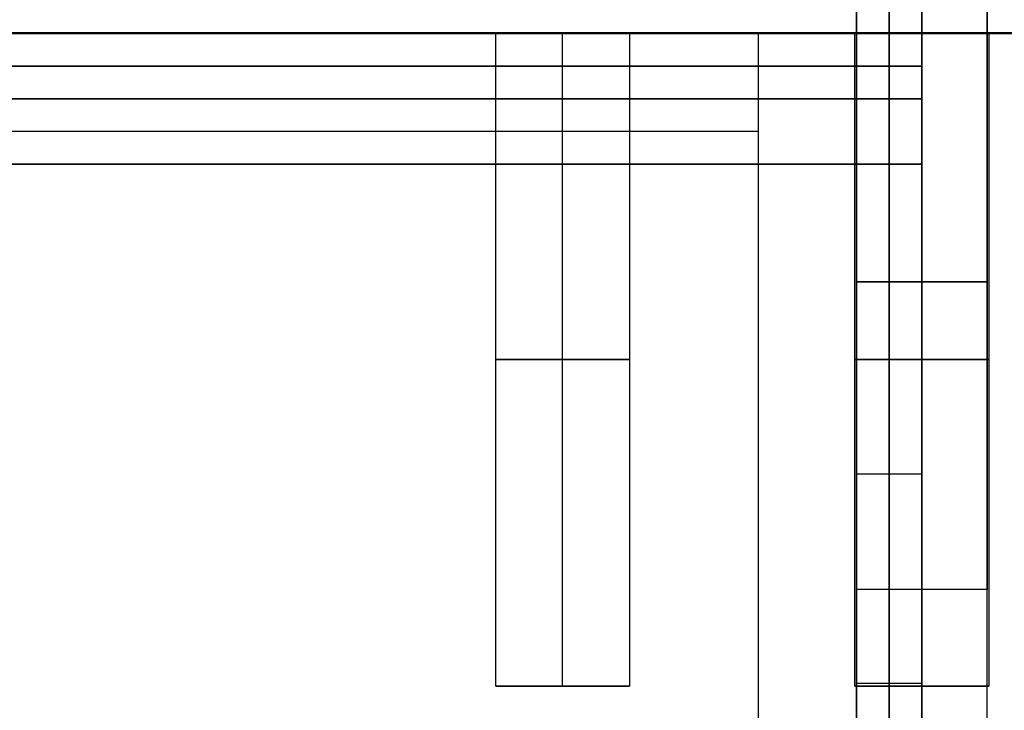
# Model space of a CAD drawing. Header units: millimetres. Extents: x -413 to 413, y -277 to 20.
# Tile 30 of 32: x 361 to 392, y -21 to 0. Entities that reach past the tile are written whole.
import ezdxf

# ---------------------------------------------------------------- set-up
doc = ezdxf.new("R2010")
doc.units = ezdxf.units.MM
doc.layers.add('Défaut', color=7, linetype='Continuous', true_color=0x000000)

# ---------------------------------------------------------------- blocks, each defined once
blk = doc.blocks.new('Shelf Library Rails_1852 v1')
at = {"layer": 'Défaut'}
for points in [[(0.759, 1852.503, 0), (0.759, 1852.503, 10), (0.759, 1852.503, 20)], [(0.759, 0.503, 20), (0.759, 0.503, 10), (0.759, 0.503, 0)]]:
    blk.add_open_spline(points, degree=2, dxfattribs=at)
blk = doc.blocks.new('Document1')
at = {"layer": 'Défaut', "extrusion": (1, -1.249e-16, 3.509e-14), "rotation": 360}
blk.add_blockref('Shelf Library Rails_1852 v1', (-7211.372, -16.387, 5522.042), dxfattribs=at)
blk = doc.blocks.new('Cabinet Top Panel v6')
at = {"layer": 'Défaut'}
for p, q in [((-400, 135, 8), (400, 135, 8)), ((389, 135, 2.5), (389, 131, 2.5)), ((389, 133, 5), (-389, 133, 5)), ((389, 133), (389, 133, 5)), ((-389, 131, 2.5), (389, 131, 2.5))]:
    blk.add_line(p, q, dxfattribs=at)
for points in [[(-400, 135, 16), (0, 135, 16), (400, 135, 16)], [(-389, 135, 5), (0, 135, 5), (389, 135, 5)], [(389, 131, 5), (389, 133, 5), (389, 135, 5)], [(389, 135, 5), (389, 135, 2.5), (389, 135)], [(389, 135), (389, 133), (389, 131)], [(400, 135), (394.5, 135), (389, 135)], [(-389, 131, 5), (0, 131, 5), (389, 131, 5)], [(389, 131), (0, 131), (-389, 131)], [(389, 131, 5), (389, 131, 2.5), (389, 131)]]:
    blk.add_open_spline(points, degree=2, dxfattribs=at)
blk = doc.blocks.new('Cabinet 680_Back panel v5')
at = {"layer": 'Défaut'}
for p, q in [((-389, 2), (389, 2)), ((387, 0, 80.5), (387, 2, 80.5)), ((387, 0, 272.5), (387, 2, 272.5)), ((388, 0, 68), (388, 2, 68)), ((388, 0, 93), (388, 2, 93)), ((388, 0, 260), (388, 2, 260)), ((388, 0, 285), (388, 2, 285)), ((389, 0, 176.5), (389, 2, 176.5)), ((389, 0, 307), (389, 2, 307)), ((389, 0, -130.5), (389, 2, -130.5)), ((-389, 1, 329), (389, 1, 329)), ((389, 1, -329), (-389, 1, -329)), ((387, 1, 68), (389, 1, 68)), ((387, 1, 68), (387, 1, 93)), ((389, 1, 93), (387, 1, 93)), ((387, 1, 260), (389, 1, 260)), ((387, 1, 260), (387, 1, 285)), ((389, 1, 285), (387, 1, 285)), ((389, 1, 93), (389, 1, 260)), ((389, 1, 285), (389, 1, 329)), ((389, 1, -329), (389, 1, 68)), ((-389, 0), (389, 0))]:
    blk.add_line(p, q, dxfattribs=at)
for points in [[(389, 2, 329), (0, 2, 329), (-389, 2, 329)], [(-389, 2, -329), (0, 2, -329), (389, 2, -329)], [(389, 2, 68), (388, 2, 68), (387, 2, 68)], [(387, 2, 68), (387, 1, 68), (387, 0, 68)], [(387, 2, 68), (387, 2, 80.5), (387, 2, 93)], [(387, 2, 93), (387, 1, 93), (387, 0, 93)], [(387, 2, 93), (388, 2, 93), (389, 2, 93)], [(389, 2, 260), (388, 2, 260), (387, 2, 260)], [(387, 2, 260), (387, 1, 260), (387, 0, 260)], [(387, 2, 260), (387, 2, 272.5), (387, 2, 285)], [(387, 2, 285), (387, 1, 285), (387, 0, 285)], [(387, 2, 285), (388, 2, 285), (389, 2, 285)], [(389, 0, 68), (389, 1, 68), (389, 2, 68)], [(389, 2, 93), (389, 1, 93), (389, 0, 93)], [(389, 2, 93), (389, 2, 176.5), (389, 2, 260)], [(389, 2, 260), (389, 1, 260), (389, 0, 260)], [(389, 2, 285), (389, 1, 285), (389, 0, 285)], [(389, 2, 285), (389, 2, 307), (389, 2, 329)], [(389, 2, 329), (389, 1, 329), (389, 0, 329)], [(389, 2, -329), (389, 1, -329), (389, 0, -329)], [(389, 2, -329), (389, 2, -130.5), (389, 2, 68)], [(-389, 0, 329), (0, 0, 329), (389, 0, 329)], [(389, 0, -329), (0, 0, -329), (-389, 0, -329)], [(387, 0, 68), (388, 0, 68), (389, 0, 68)], [(387, 0, 93), (387, 0, 80.5), (387, 0, 68)], [(389, 0, 93), (388, 0, 93), (387, 0, 93)], [(387, 0, 260), (388, 0, 260), (389, 0, 260)], [(387, 0, 285), (387, 0, 272.5), (387, 0, 260)], [(389, 0, 285), (388, 0, 285), (387, 0, 285)], [(389, 0, 260), (389, 0, 176.5), (389, 0, 93)], [(389, 0, 329), (389, 0, 307), (389, 0, 285)], [(389, 0, 68), (389, 0, -130.5), (389, 0, -329)]]:
    blk.add_open_spline(points, degree=2, dxfattribs=at)
blk = doc.blocks.new('Cabinet Bottom Panel v2')
at = {"layer": 'Défaut'}
for p, q in [((-400, 135, 8), (400, 135, 8)), ((389, 135, 2.5), (389, 131, 2.5)), ((389, 133, 5), (-389, 133, 5)), ((389, 133), (389, 133, 5)), ((-389, 131, 2.5), (389, 131, 2.5))]:
    blk.add_line(p, q, dxfattribs=at)
for points in [[(-400, 135, 16), (0, 135, 16), (400, 135, 16)], [(-389, 135, 5), (0, 135, 5), (389, 135, 5)], [(389, 131, 5), (389, 133, 5), (389, 135, 5)], [(389, 135, 5), (389, 135, 2.5), (389, 135)], [(389, 135), (389, 133), (389, 131)], [(400, 135), (394.5, 135), (389, 135)], [(-389, 131, 5), (0, 131, 5), (389, 131, 5)], [(389, 131), (0, 131), (-389, 131)], [(389, 131, 5), (389, 131, 2.5), (389, 131)]]:
    blk.add_open_spline(points, degree=2, dxfattribs=at)
blk = doc.blocks.new('Cabinet Mount Hook v2')
at = {"layer": 'Défaut'}
for p, q in [((-30, 2), (17.19, 2)), ((-6.405, 0, -12.5), (-6.405, 2, -12.5)), ((0, 0, 12.5), (0, 2, 12.5)), ((0, 2, -12.5), (0, 2, 12.5)), ((17.19, 1, -12.5), (-30, 1, -12.5)), ((-30, 1, 12.5), (30, 1, 12.5)), ((-30, 0), (17.19, 0)), ((0, 0, 12.5), (0, 0, -12.5))]:
    blk.add_line(p, q, dxfattribs=at)
for points in [[(-30, 2, -12.5), (-6.405, 2, -12.5), (17.19, 2, -12.5)], [(30, 2, 12.5), (0, 2, 12.5), (-30, 2, 12.5)], [(17.19, 0, -12.5), (-6.405, 0, -12.5), (-30, 0, -12.5)], [(-30, 0, 12.5), (0, 0, 12.5), (30, 0, 12.5)]]:
    blk.add_open_spline(points, degree=2, dxfattribs=at)

msp = doc.modelspace()

# ---------------------------------------------------------------- linework, layer by layer
at = {"layer": 'Défaut'}
for p, q in [((375.95, 0, 933), (-375.95, 0, 933)), ((375.95, 0, 1768), (-375.95, 0, 1768)), ((375.95, 0, 1383), (-375.95, 0, 1383)), ((378, -20, 930.95), (378, 0, 930.95)), ((378, -20, 935.05), (378, 0, 935.05)), ((378, -20, 1765.95), (378, 0, 1765.95)), ((378, -20, 1770.05), (378, 0, 1770.05)), ((378, -20, 1380.95), (378, 0, 1380.95)), ((378, -20, 1385.05), (378, 0, 1385.05)), ((386.95, 0, 933), (380.05, 0, 933)), ((386.95, 0, 1768), (380.05, 0, 1768)), ((386.95, 0, 1383), (380.05, 0, 1383)), ((389, -20, 930.95), (389, 0, 930.95)), ((389, -20, 935.05), (389, 0, 935.05)), ((389, -20, 1765.95), (389, 0, 1765.95)), ((389, -20, 1770.05), (389, 0, 1770.05)), ((389, -20, 1380.95), (389, 0, 1380.95)), ((389, -20, 1385.05), (389, 0, 1385.05)), ((400, 0, 933), (391.05, 0, 933)), ((400, 0, 1768), (391.05, 0, 1768)), ((400, 0, 1383), (391.05, 0, 1383)), ((384, -0.015, 340), (400, -0.015, 340)), ((380.05, -20, 933), (375.95, -20, 933)), ((380.05, -20, 1768), (375.95, -20, 1768)), ((380.05, -20, 1383), (375.95, -20, 1383)), ((378, -20, 935.05), (378, -20, 930.95)), ((378, -20, 1770.05), (378, -20, 1765.95)), ((378, -20, 1385.05), (378, -20, 1380.95)), ((391.05, -20, 933), (386.95, -20, 933)), ((391.05, -20, 1768), (386.95, -20, 1768)), ((391.05, -20, 1383), (386.95, -20, 1383)), ((389, -20, 935.05), (389, -20, 930.95)), ((389, -20, 1770.05), (389, -20, 1765.95)), ((389, -20, 1385.05), (389, -20, 1380.95))]:
    msp.add_line(p, q, dxfattribs=at)
at = {"layer": 'Défaut', "extrusion": (0, 1, 0)}
for centre, start, end in [((-378, 933, -10), 180, 0), ((-378, 933, -10), 0, 180), ((-378, 1768, -10), 180, 0), ((-378, 1768, -10), 0, 180), ((-378, 1383, -10), 180, 0), ((-378, 1383, -10), 0, 180), ((-389, 933, -10), 180, 0), ((-389, 933, -10), 0, 180), ((-389, 1768, -10), 180, 0), ((-389, 1768, -10), 0, 180), ((-389, 1383, -10), 180, 0), ((-389, 1383, -10), 0, 180)]:
    msp.add_arc(centre, 2.05, start, end, dxfattribs=at)
at = {"layer": 'Défaut'}
for points, degree in [([(389, -271.515, 964.561), (389, -178.212, 1019.098), (389, -84.91, 1073.634), (389, 8.393, 1128.17)], 3), ([(389, -271.515, 1799.561), (389, -178.212, 1854.098), (389, -84.91, 1908.634), (389, 8.393, 1963.17)], 3), ([(389, -271.515, 1414.561), (389, -178.212, 1469.098), (389, -84.91, 1523.634), (389, 8.393, 1578.17)], 3), ([(387, 7.334, 1129.885), (387, -85.969, 1075.348), (387, -179.271, 1020.812), (387, -272.574, 966.275)], 3), ([(387, 7.334, 1964.885), (387, -85.969, 1910.348), (387, -179.271, 1855.812), (387, -272.574, 1801.275)], 3), ([(387, 7.334, 1579.885), (387, -85.969, 1525.348), (387, -179.271, 1470.812), (387, -272.574, 1416.275)], 3), ([(391, -272.574, 966.275), (391, -179.271, 1020.812), (391, -85.969, 1075.348), (391, 7.334, 1129.885)], 3), ([(391, -272.574, 1801.275), (391, -179.271, 1855.812), (391, -85.969, 1910.348), (391, 7.334, 1964.885)], 3), ([(391, -272.574, 1416.275), (391, -179.271, 1470.812), (391, -85.969, 1525.348), (391, 7.334, 1579.885)], 3), ([(389, -273.632, 967.99), (389, -180.33, 1022.526), (389, -87.027, 1077.063), (389, 6.275, 1131.599)], 3), ([(389, -273.632, 1802.99), (389, -180.33, 1857.526), (389, -87.027, 1912.063), (389, 6.275, 1966.599)], 3), ([(389, -273.632, 1417.99), (389, -180.33, 1472.526), (389, -87.027, 1527.063), (389, 6.275, 1581.599)], 3), ([(387, -17.046, 932.95), (387, -10.76, 932.95), (387, -4.473, 932.95), (387, 1.813, 932.95)], 3), ([(387, -17.046, 1767.95), (387, -10.76, 1767.95), (387, -4.473, 1767.95), (387, 1.813, 1767.95)], 3), ([(387, -17.046, 1382.95), (387, -10.76, 1382.95), (387, -4.473, 1382.95), (387, 1.813, 1382.95)], 3), ([(389, 1.813, 934.95), (389, -4.473, 934.95), (389, -10.76, 934.95), (389, -17.046, 934.95)], 3), ([(389, 1.813, 930.95), (389, -4.473, 930.95), (389, -10.76, 930.95), (389, -17.046, 930.95)], 3), ([(389, 1.813, 1769.95), (389, -4.473, 1769.95), (389, -10.76, 1769.95), (389, -17.046, 1769.95)], 3), ([(389, 1.813, 1765.95), (389, -4.473, 1765.95), (389, -10.76, 1765.95), (389, -17.046, 1765.95)], 3), ([(389, 1.813, 1384.95), (389, -4.473, 1384.95), (389, -10.76, 1384.95), (389, -17.046, 1384.95)], 3), ([(389, 1.813, 1380.95), (389, -4.473, 1380.95), (389, -10.76, 1380.95), (389, -17.046, 1380.95)], 3), ([(391, 1.813, 932.95), (391, -4.473, 932.95), (391, -10.76, 932.95), (391, -17.046, 932.95)], 3), ([(391, 1.813, 1767.95), (391, -4.473, 1767.95), (391, -10.76, 1767.95), (391, -17.046, 1767.95)], 3), ([(391, 1.813, 1382.95), (391, -4.473, 1382.95), (391, -10.76, 1382.95), (391, -17.046, 1382.95)], 3), ([(400, 0, 925), (0, 0, 925), (-400, 0, 925)], 2), ([(-400, 0, 941), (0, 0, 941), (400, 0, 941)], 2), ([(400, 0, 1760), (0, 0, 1760), (-400, 0, 1760)], 2), ([(-400, 0, 1776), (0, 0, 1776), (400, 0, 1776)], 2), ([(400, 0, 1375), (0, 0, 1375), (-400, 0, 1375)], 2), ([(-400, 0, 1391), (0, 0, 1391), (400, 0, 1391)], 2), ([(375.95, -20, 933), (375.95, -10, 933), (375.95, 0, 933)], 2), ([(375.95, -20, 1768), (375.95, -10, 1768), (375.95, 0, 1768)], 2), ([(375.95, -20, 1383), (375.95, -10, 1383), (375.95, 0, 1383)], 2), ([(380.05, 0, 933), (380.05, -10, 933), (380.05, -20, 933)], 2), ([(380.05, 0, 1768), (380.05, -10, 1768), (380.05, -20, 1768)], 2), ([(380.05, 0, 1383), (380.05, -10, 1383), (380.05, -20, 1383)], 2), ([(386.95, -20, 933), (386.95, -10, 933), (386.95, 0, 933)], 2), ([(386.95, -20, 1768), (386.95, -10, 1768), (386.95, 0, 1768)], 2), ([(386.95, -20, 1383), (386.95, -10, 1383), (386.95, 0, 1383)], 2), ([(391.05, 0, 933), (391.05, -10, 933), (391.05, -20, 933)], 2), ([(391.05, 0, 1768), (391.05, -10, 1768), (391.05, -20, 1768)], 2), ([(391.05, 0, 1383), (391.05, -10, 1383), (391.05, -20, 1383)], 2), ([(384, -270.015, 16), (384, -135.015, 16), (384, -0.015, 16)], 2), ([(400, -0.015, 16), (392, -0.015, 16), (384, -0.015, 16)], 2), ([(384, -270.015, 664), (384, -135.015, 664), (384, -0.015, 664)], 2), ([(384, -0.015, 16), (384, -0.015, 340), (384, -0.015, 664)], 2), ([(384, -0.015, 664), (392, -0.015, 664), (400, -0.015, 664)], 2), ([(384, -270.015, 340), (384, -135.015, 340), (384, -0.015, 340)], 2), ([(384, -3.015, 221), (0, -3.015, 221), (-384, -3.015, 221)], 2), ([(384, -3.015, 237), (0, -3.015, 237), (-384, -3.015, 237)], 2), ([(384, -3.015, 229), (0, -3.015, 229), (-384, -3.015, 229)], 2), ([(384, -239.015, 221), (384, -121.015, 221), (384, -3.015, 221)], 2), ([(384, -3.015, 221), (384, -3.015, 229), (384, -3.015, 237)], 2), ([(384, -239.015, 237), (384, -121.015, 237), (384, -3.015, 237)], 2), ([(384, -239.015, 229), (384, -121.015, 229), (384, -3.015, 229)], 2), ([(391, -17.046, 932.95), (389, -17.046, 932.95), (387, -17.046, 932.95)], 2), ([(391, -17.046, 1767.95), (389, -17.046, 1767.95), (387, -17.046, 1767.95)], 2), ([(391, -17.046, 1382.95), (389, -17.046, 1382.95), (387, -17.046, 1382.95)], 2), ([(389, -17.046, 930.95), (389, -17.046, 932.95), (389, -17.046, 934.95)], 2), ([(389, -17.046, 1765.95), (389, -17.046, 1767.95), (389, -17.046, 1769.95)], 2), ([(389, -17.046, 1380.95), (389, -17.046, 1382.95), (389, -17.046, 1384.95)], 2)]:
    msp.add_open_spline(points, degree=degree, dxfattribs=at)
for points, weights, knots in [([(375.95, 0, 933), (375.95, 0, 930.95), (378, 0, 930.95), (380.05, 0, 930.95), (380.05, 0, 933)], [1, 0.707106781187, 1, 0.707106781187, 1], [-8.2, -8.2, -8.2, -4.1, -4.1, 0, 0, 0]), ([(380.05, 0, 933), (380.05, 0, 935.05), (378, 0, 935.05), (375.95, 0, 935.05), (375.95, 0, 933)], [1, 0.707106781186, 1, 0.707106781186, 1], [-8.2, -8.2, -8.2, -4.1, -4.1, 0, 0, 0]), ([(375.95, 0, 1768), (375.95, 0, 1765.95), (378, 0, 1765.95), (380.05, 0, 1765.95), (380.05, 0, 1768)], [1, 0.707106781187, 1, 0.707106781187, 1], [-8.2, -8.2, -8.2, -4.1, -4.1, 0, 0, 0]), ([(380.05, 0, 1768), (380.05, 0, 1770.05), (378, 0, 1770.05), (375.95, 0, 1770.05), (375.95, 0, 1768)], [1, 0.707106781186, 1, 0.707106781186, 1], [-8.2, -8.2, -8.2, -4.1, -4.1, 0, 0, 0]), ([(375.95, 0, 1383), (375.95, 0, 1380.95), (378, 0, 1380.95), (380.05, 0, 1380.95), (380.05, 0, 1383)], [1, 0.707106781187, 1, 0.707106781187, 1], [-8.2, -8.2, -8.2, -4.1, -4.1, 0, 0, 0]), ([(380.05, 0, 1383), (380.05, 0, 1385.05), (378, 0, 1385.05), (375.95, 0, 1385.05), (375.95, 0, 1383)], [1, 0.707106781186, 1, 0.707106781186, 1], [-8.2, -8.2, -8.2, -4.1, -4.1, 0, 0, 0]), ([(386.95, 0, 933), (386.95, 0, 930.95), (389, 0, 930.95), (391.05, 0, 930.95), (391.05, 0, 933)], [1, 0.707106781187, 1, 0.707106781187, 1], [-8.2, -8.2, -8.2, -4.1, -4.1, 0, 0, 0]), ([(391.05, 0, 933), (391.05, 0, 935.05), (389, 0, 935.05), (386.95, 0, 935.05), (386.95, 0, 933)], [1, 0.707106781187, 1, 0.707106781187, 1], [-8.2, -8.2, -8.2, -4.1, -4.1, 0, 0, 0]), ([(386.95, 0, 1768), (386.95, 0, 1765.95), (389, 0, 1765.95), (391.05, 0, 1765.95), (391.05, 0, 1768)], [1, 0.707106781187, 1, 0.707106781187, 1], [-8.2, -8.2, -8.2, -4.1, -4.1, 0, 0, 0]), ([(391.05, 0, 1768), (391.05, 0, 1770.05), (389, 0, 1770.05), (386.95, 0, 1770.05), (386.95, 0, 1768)], [1, 0.707106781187, 1, 0.707106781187, 1], [-8.2, -8.2, -8.2, -4.1, -4.1, 0, 0, 0]), ([(386.95, 0, 1383), (386.95, 0, 1380.95), (389, 0, 1380.95), (391.05, 0, 1380.95), (391.05, 0, 1383)], [1, 0.707106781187, 1, 0.707106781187, 1], [-8.2, -8.2, -8.2, -4.1, -4.1, 0, 0, 0]), ([(391.05, 0, 1383), (391.05, 0, 1385.05), (389, 0, 1385.05), (386.95, 0, 1385.05), (386.95, 0, 1383)], [1, 0.707106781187, 1, 0.707106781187, 1], [-8.2, -8.2, -8.2, -4.1, -4.1, 0, 0, 0]), ([(391, -7.617, 932.95), (391, -7.617, 934.95), (389, -7.617, 934.95), (387, -7.617, 934.95), (387, -7.617, 932.95)], [1, 0.707106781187, 1, 0.707106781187, 1], [6.283185, 6.283185, 6.283185, 9.424778, 9.424778, 12.566371, 12.566371, 12.566371]), ([(387, -7.617, 932.95), (387, -7.617, 930.95), (389, -7.617, 930.95), (391, -7.617, 930.95), (391, -7.617, 932.95)], [1, 0.707106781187, 1, 0.707106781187, 1], [0, 0, 0, 3.141593, 3.141593, 6.283185, 6.283185, 6.283185]), ([(391, -7.617, 1767.95), (391, -7.617, 1769.95), (389, -7.617, 1769.95), (387, -7.617, 1769.95), (387, -7.617, 1767.95)], [1, 0.707106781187, 1, 0.707106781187, 1], [6.283185, 6.283185, 6.283185, 9.424778, 9.424778, 12.566371, 12.566371, 12.566371]), ([(387, -7.617, 1767.95), (387, -7.617, 1765.95), (389, -7.617, 1765.95), (391, -7.617, 1765.95), (391, -7.617, 1767.95)], [1, 0.707106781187, 1, 0.707106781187, 1], [0, 0, 0, 3.141593, 3.141593, 6.283185, 6.283185, 6.283185]), ([(391, -7.617, 1382.95), (391, -7.617, 1384.95), (389, -7.617, 1384.95), (387, -7.617, 1384.95), (387, -7.617, 1382.95)], [1, 0.707106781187, 1, 0.707106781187, 1], [6.283185, 6.283185, 6.283185, 9.424778, 9.424778, 12.566371, 12.566371, 12.566371]), ([(387, -7.617, 1382.95), (387, -7.617, 1380.95), (389, -7.617, 1380.95), (391, -7.617, 1380.95), (391, -7.617, 1382.95)], [1, 0.707106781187, 1, 0.707106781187, 1], [0, 0, 0, 3.141593, 3.141593, 6.283185, 6.283185, 6.283185]), ([(391, -17.046, 932.95), (391, -17.046, 934.95), (389, -17.046, 934.95), (387, -17.046, 934.95), (387, -17.046, 932.95)], [1, 0.707106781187, 1, 0.707106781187, 1], [6.283185, 6.283185, 6.283185, 9.424778, 9.424778, 12.566371, 12.566371, 12.566371]), ([(391, -17.046, 932.95), (391, -17.046, 930.95), (389, -17.046, 930.95), (387, -17.046, 930.95), (387, -17.046, 932.95)], [1, 0.707106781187, 1, 0.707106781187, 1], [-6.283185, -6.283185, -6.283185, -3.141593, -3.141593, 0, 0, 0]), ([(391, -17.046, 1767.95), (391, -17.046, 1769.95), (389, -17.046, 1769.95), (387, -17.046, 1769.95), (387, -17.046, 1767.95)], [1, 0.707106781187, 1, 0.707106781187, 1], [6.283185, 6.283185, 6.283185, 9.424778, 9.424778, 12.566371, 12.566371, 12.566371]), ([(391, -17.046, 1767.95), (391, -17.046, 1765.95), (389, -17.046, 1765.95), (387, -17.046, 1765.95), (387, -17.046, 1767.95)], [1, 0.707106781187, 1, 0.707106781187, 1], [-6.283185, -6.283185, -6.283185, -3.141593, -3.141593, 0, 0, 0]), ([(391, -17.046, 1382.95), (391, -17.046, 1384.95), (389, -17.046, 1384.95), (387, -17.046, 1384.95), (387, -17.046, 1382.95)], [1, 0.707106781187, 1, 0.707106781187, 1], [6.283185, 6.283185, 6.283185, 9.424778, 9.424778, 12.566371, 12.566371, 12.566371]), ([(391, -17.046, 1382.95), (391, -17.046, 1380.95), (389, -17.046, 1380.95), (387, -17.046, 1380.95), (387, -17.046, 1382.95)], [1, 0.707106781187, 1, 0.707106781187, 1], [-6.283185, -6.283185, -6.283185, -3.141593, -3.141593, 0, 0, 0]), ([(380.05, -20, 933), (380.05, -20, 930.95), (378, -20, 930.95), (375.95, -20, 930.95), (375.95, -20, 933)], [1, 0.707106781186, 1, 0.707106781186, 1], [-8.2, -8.2, -8.2, -4.1, -4.1, 0, 0, 0]), ([(375.95, -20, 933), (375.95, -20, 935.05), (378, -20, 935.05), (380.05, -20, 935.05), (380.05, -20, 933)], [1, 0.707106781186, 1, 0.707106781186, 1], [-8.2, -8.2, -8.2, -4.1, -4.1, 0, 0, 0]), ([(380.05, -20, 1768), (380.05, -20, 1765.95), (378, -20, 1765.95), (375.95, -20, 1765.95), (375.95, -20, 1768)], [1, 0.707106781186, 1, 0.707106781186, 1], [-8.2, -8.2, -8.2, -4.1, -4.1, 0, 0, 0]), ([(375.95, -20, 1768), (375.95, -20, 1770.05), (378, -20, 1770.05), (380.05, -20, 1770.05), (380.05, -20, 1768)], [1, 0.707106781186, 1, 0.707106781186, 1], [-8.2, -8.2, -8.2, -4.1, -4.1, 0, 0, 0]), ([(380.05, -20, 1383), (380.05, -20, 1380.95), (378, -20, 1380.95), (375.95, -20, 1380.95), (375.95, -20, 1383)], [1, 0.707106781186, 1, 0.707106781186, 1], [-8.2, -8.2, -8.2, -4.1, -4.1, 0, 0, 0]), ([(375.95, -20, 1383), (375.95, -20, 1385.05), (378, -20, 1385.05), (380.05, -20, 1385.05), (380.05, -20, 1383)], [1, 0.707106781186, 1, 0.707106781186, 1], [-8.2, -8.2, -8.2, -4.1, -4.1, 0, 0, 0]), ([(391.05, -20, 933), (391.05, -20, 930.95), (389, -20, 930.95), (386.95, -20, 930.95), (386.95, -20, 933)], [1, 0.707106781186, 1, 0.707106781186, 1], [-8.2, -8.2, -8.2, -4.1, -4.1, 0, 0, 0]), ([(386.95, -20, 933), (386.95, -20, 935.05), (389, -20, 935.05), (391.05, -20, 935.05), (391.05, -20, 933)], [1, 0.707106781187, 1, 0.707106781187, 1], [-8.2, -8.2, -8.2, -4.1, -4.1, 0, 0, 0]), ([(391.05, -20, 1768), (391.05, -20, 1765.95), (389, -20, 1765.95), (386.95, -20, 1765.95), (386.95, -20, 1768)], [1, 0.707106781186, 1, 0.707106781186, 1], [-8.2, -8.2, -8.2, -4.1, -4.1, 0, 0, 0]), ([(386.95, -20, 1768), (386.95, -20, 1770.05), (389, -20, 1770.05), (391.05, -20, 1770.05), (391.05, -20, 1768)], [1, 0.707106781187, 1, 0.707106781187, 1], [-8.2, -8.2, -8.2, -4.1, -4.1, 0, 0, 0]), ([(391.05, -20, 1383), (391.05, -20, 1380.95), (389, -20, 1380.95), (386.95, -20, 1380.95), (386.95, -20, 1383)], [1, 0.707106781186, 1, 0.707106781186, 1], [-8.2, -8.2, -8.2, -4.1, -4.1, 0, 0, 0]), ([(386.95, -20, 1383), (386.95, -20, 1385.05), (389, -20, 1385.05), (391.05, -20, 1385.05), (391.05, -20, 1383)], [1, 0.707106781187, 1, 0.707106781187, 1], [-8.2, -8.2, -8.2, -4.1, -4.1, 0, 0, 0])]:
    msp.add_rational_spline(points, weights, degree=2, knots=knots, dxfattribs=at)

# ---------------------------------------------------------------- block references
for name, p, rotation in [('Document1', (7599.613, 5542.027, 278.884), 270), ('Cabinet Mount Hook v2', (389, -13.515, 420.5), 89.9999999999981), ('Cabinet Mount Hook v2', (389, -13.515, 612.5), 90)]:
    msp.add_blockref(name, p, dxfattribs=dict(at, rotation=rotation))
for name, p in [('Cabinet Top Panel v6', (0, -135.015, 664)), ('Cabinet Bottom Panel v2', (0, -135.015)), ('Cabinet 680_Back panel v5', (0, -2.015, 340))]:
    msp.add_blockref(name, p, dxfattribs=at)

doc.saveas('drawing.dxf')
